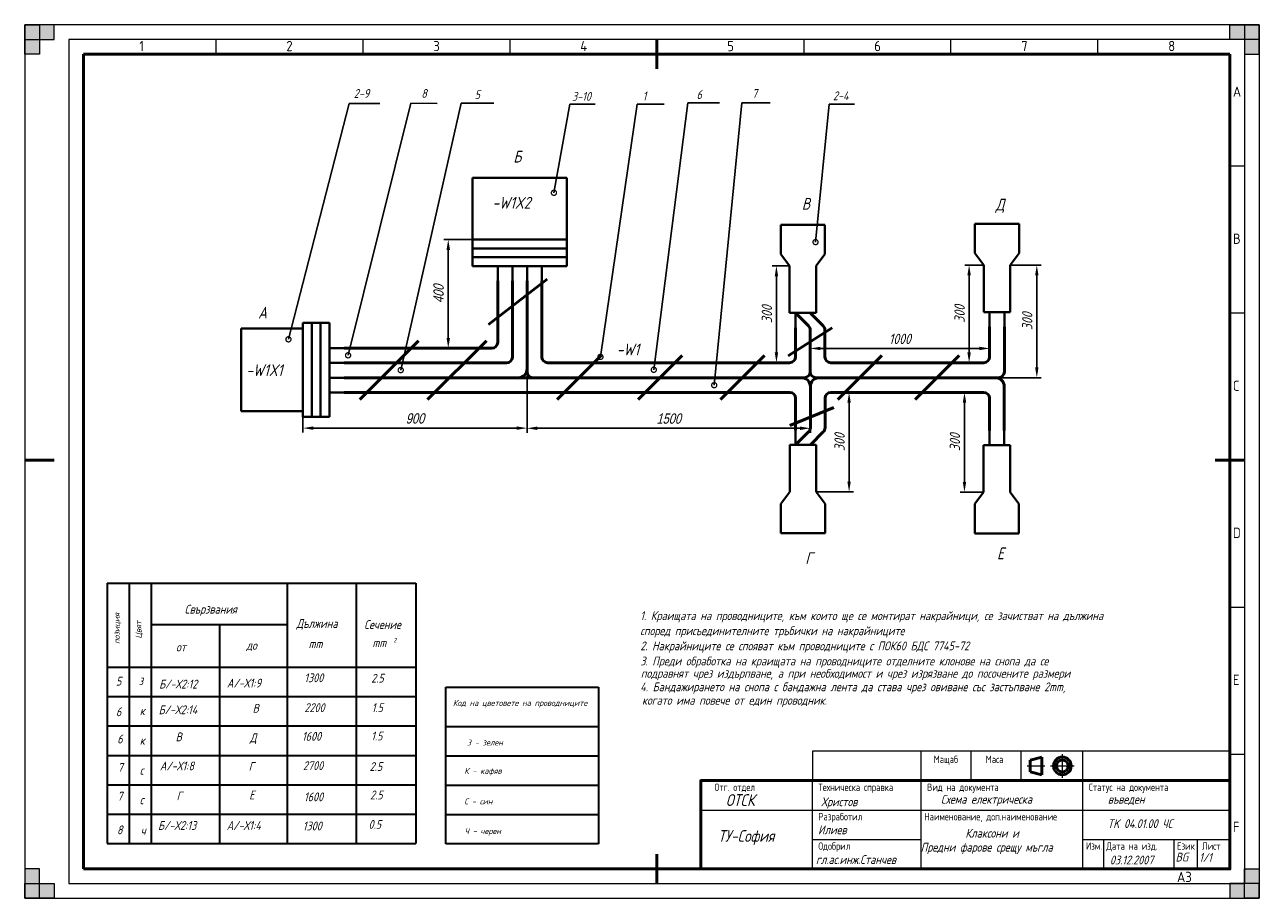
# Model space of a CAD drawing. Extents: x 0 to 420, y 0 to 297.
import ezdxf
from ezdxf.enums import TextEntityAlignment as Align

# ---------------------------------------------------------------- set-up
doc = ezdxf.new("R2010")
doc.units = 0
doc.linetypes.add('HIDDEN2', pattern=[4.7625, 3.175, -1.5875])
doc.layers.get('0').update_dxf_attribs({"linetype": 'CONTINUOUS'})
doc.layers.get('DEFPOINTS').update_dxf_attribs({"linetype": 'CONTINUOUS'})
for name, color, linetype, lineweight in [('LINE 20', 6, 'HIDDEN2', 20), ('LINE 30', 1, 'CONTINUOUS', 30), ('LINE 40', 5, 'CONTINUOUS', 40), ('Text35', 3, 'CONTINUOUS', 35), ('Text50', 9, 'CONTINUOUS', 50), ('ThickLine', 5, 'CONTINUOUS', 50), ('ThinLine', 1, 'CONTINUOUS', 20)]:
    doc.layers.add(name, color=color, linetype=linetype, lineweight=lineweight)
doc.styles.add('ISO Proportional', font='isocp.shx')
doc.styles.get("Standard").update_dxf_attribs({"font": 'simplexc.shx', "width": 0.8, "oblique": 15})
doc.styles.add('WFTEXTn', font='simplexc.shx', dxfattribs={"width": 0.8})
doc.dimstyles.get("Standard").update_dxf_attribs({"dimtxt": 3.5, "dimasz": 3.5, "dimexe": 1.5, "dimexo": 0, "dimgap": 1.5, "dimtad": 1, "dimdsep": 46, "dimtxsty": 'Standard', "dimcen": -1.5, "dimdle": 1.25, "dimadec": 0, "dimazin": 0, "dimtfac": 0.75, "dimtdec": 1, "dimtmove": 0, "dimatfit": 3, "dimfxl": 0, "dimtolj": 1, "dimarcsym": 0})
doc.dimstyles.new('STANDARD$7', dxfattribs={"dimtxt": 3.5, "dimasz": 3.5, "dimexe": 1.5, "dimexo": 0, "dimgap": 1.5, "dimtad": 1, "dimdsep": 46, "dimtxsty": 'Standard', "dimblk1": 'DOTSMALL', "dimblk2": 'DOTSMALL', "dimsah": 1, "dimcen": -1.5, "dimdle": 1.25, "dimadec": 0, "dimazin": 0, "dimtfac": 0.75, "dimtdec": 1, "dimtmove": 0, "dimatfit": 3, "dimldrblk": 'DOTSMALL', "dimfxl": 0, "dimtolj": 1, "dimarcsym": 0})

# ---------------------------------------------------------------- blocks, each defined once
blk = doc.blocks.new('SCH3')
at = {"layer": 'LINE 40', "ltscale": 0.5}
for p, q in [((-35, 5), (-35, -2.5)), ((-25, 5), (-35, 5)), ((-21, 2), (-25, 5)), ((-5, 2), (-21, 2)), ((-5, -2.5), (-5, 2)), ((-5, 0), (0, 0)), ((-35, -10), (-35, -2.5)), ((-5, -2.5), (-5, -7)), ((-21, -7), (-25, -10)), ((-5, -7), (-21, -7)), ((-5, -5), (0, -5)), ((-25, -10), (-35, -10))]:
    blk.add_line(p, q, dxfattribs=at)
blk = doc.blocks.new('*D7')
at = {"layer": 'DEFPOINTS', "color": 0, "ltscale": 0.5}
for p in [(170.9, 179), (94.65, 163.66), (170.9, 159.85)]:
    blk.add_point(p, dxfattribs=at)
at = {"layer": 'ThinLine', "color": 0, "lineweight": -2, "ltscale": 0.5}
for p, q in [((170.9, 179), (170.9, 158.35)), ((94.65, 163.66), (94.65, 158.35)), ((98.15, 159.85), (167.4, 159.85))]:
    blk.add_line(p, q, dxfattribs=at)
at = {"layer": 'ThinLine', "color": 0, "ltscale": 0.5}
for points in [[(98.15, 160.43), (98.15, 159.27), (94.65, 159.85)], [(167.4, 160.43), (167.4, 159.27), (170.9, 159.85)]]:
    blk.add_solid(points, dxfattribs=at)
at = {"layer": 'ThinLine', "color": 0, "ltscale": 0.5, "insert": (132.77, 163.12), "char_height": 3.5, "attachment_point": 5}
blk.add_mtext('\\A1;{\\fProxy 1|b0|i0|c204|p0;900}', dxfattribs=at)
blk = doc.blocks.new('*D8')
at = {"layer": 'DEFPOINTS', "color": 0, "ltscale": 0.5}
for p in [(170.9, 179), (267.27, 174), (170.9, 159.8)]:
    blk.add_point(p, dxfattribs=at)
at = {"layer": 'ThinLine', "color": 0, "lineweight": -2, "ltscale": 0.5}
for p, q in [((170.9, 179), (170.9, 158.3)), ((267.27, 174), (267.27, 158.3)), ((263.77, 159.8), (174.4, 159.8))]:
    blk.add_line(p, q, dxfattribs=at)
at = {"layer": 'ThinLine', "color": 0, "ltscale": 0.5}
for points in [[(174.4, 160.38), (174.4, 159.21), (170.9, 159.8)], [(263.77, 160.38), (263.77, 159.21), (267.27, 159.8)]]:
    blk.add_solid(points, dxfattribs=at)
at = {"layer": 'ThinLine', "color": 0, "ltscale": 0.5, "insert": (219.09, 163.07), "char_height": 3.5, "attachment_point": 5}
blk.add_mtext('\\A1;{\\fProxy 1|b0|i0|c204|p0;1500}', dxfattribs=at)
blk = doc.blocks.new('*D10')
at = {"layer": 'DEFPOINTS', "color": 0, "ltscale": 0.5}
for p in [(152.37, 223.95), (144.09, 187), (152.37, 187)]:
    blk.add_point(p, dxfattribs=at)
at = {"layer": 'ThinLine', "color": 0, "lineweight": -2, "ltscale": 0.5}
for p, q in [((152.37, 223.95), (142.59, 223.95)), ((144.09, 220.45), (144.09, 190.5)), ((152.37, 187), (142.59, 187))]:
    blk.add_line(p, q, dxfattribs=at)
at = {"layer": 'ThinLine', "color": 0, "ltscale": 0.5}
for points in [[(143.51, 220.45), (144.68, 220.45), (144.09, 223.95)], [(143.51, 190.5), (144.68, 190.5), (144.09, 187)]]:
    blk.add_solid(points, dxfattribs=at)
at = {"layer": 'ThinLine', "color": 0, "ltscale": 0.5, "insert": (140.81, 205.48), "char_height": 3.5, "attachment_point": 5, "rotation": 90}
blk.add_mtext('\\A1;{\\fProxy 1|b0|i0|c204|p0;400}', dxfattribs=at)
blk = doc.blocks.new('SH 21')
at = {"layer": 'LINE 30', "ltscale": 0.5}
for p, q in [((0, -53.25), (0, 0)), ((0, 0), (51.91, 0)), ((51.91, 0), (51.91, -53.25)), ((0, -13.3), (51.91, -13.3)), ((0, -23.3), (51.91, -23.3)), ((0, -33.3), (51.91, -33.3)), ((0, -43.3), (51.91, -43.3)), ((51.91, -53.25), (0, -53.25))]:
    blk.add_line(p, q, dxfattribs=at)
blk = doc.blocks.new('_DOTSMALL')
at = {"color": 0, "linetype": 'ByBlock', "ltscale": 0.5, "const_width": 0.5}
blk.add_lwpolyline([(-0.0625, 0, 1), (0.0625, 0, 1)], format="xyb", close=True, dxfattribs=at)
blk = doc.blocks.new('*D18')
at = {"layer": 'DEFPOINTS', "color": 0, "ltscale": 0.5}
for p in [(260.22, 215), (328.27, 186.94), (255.73, 182.1), (260.22, 182.1), (328.27, 184.1), (267.22, 179)]:
    blk.add_point(p, dxfattribs=at)
at = {"layer": 'ThinLine', "color": 0, "lineweight": -2, "ltscale": 0.5}
for p, q in [((260.22, 215), (254.23, 215)), ((255.73, 211.5), (255.73, 185.6)), ((267.22, 179), (267.22, 188.44)), ((270.72, 186.94), (324.77, 186.94)), ((328.27, 184.1), (328.27, 188.44)), ((260.22, 182.1), (254.23, 182.1))]:
    blk.add_line(p, q, dxfattribs=at)
at = {"layer": 'ThinLine', "color": 0, "ltscale": 0.5}
for points in [[(255.15, 211.5), (256.31, 211.5), (255.73, 215)], [(255.15, 185.6), (256.31, 185.6), (255.73, 182.1)], [(270.72, 187.52), (270.72, 186.35), (267.22, 186.94)], [(324.77, 187.52), (324.77, 186.35), (328.27, 186.94)]]:
    blk.add_solid(points, dxfattribs=at)
at = {"layer": 'ThinLine', "color": 0, "ltscale": 0.5, "insert": (252.48, 198.55), "char_height": 3.5, "attachment_point": 5, "rotation": 90}
blk.add_mtext('\\A1;300', dxfattribs=at)
at = {"layer": 'ThinLine', "color": 0, "ltscale": 0.5, "insert": (297.74, 190.19), "char_height": 3.5, "attachment_point": 5}
blk.add_mtext('\\A1;1000', dxfattribs=at)
blk = doc.blocks.new('*D19')
at = {"layer": 'DEFPOINTS', "color": 0, "ltscale": 0.5}
for p in [(326.27, 215.29), (321.28, 182.1), (326.27, 182.1), (274.27, 172), (280.45, 172), (269.27, 138.14)]:
    blk.add_point(p, dxfattribs=at)
at = {"layer": 'ThinLine', "color": 0, "lineweight": -2, "ltscale": 0.5}
for p, q in [((326.27, 215.29), (319.78, 215.29)), ((321.28, 211.79), (321.28, 185.6)), ((326.27, 182.1), (319.78, 182.1)), ((274.27, 172), (281.95, 172)), ((280.45, 141.64), (280.45, 168.5)), ((269.27, 138.14), (281.95, 138.14))]:
    blk.add_line(p, q, dxfattribs=at)
at = {"layer": 'ThinLine', "color": 0, "ltscale": 0.5}
for points in [[(320.7, 211.79), (321.87, 211.79), (321.28, 215.29)], [(320.7, 185.6), (321.87, 185.6), (321.28, 182.1)], [(279.87, 168.5), (281.03, 168.5), (280.45, 172)], [(279.87, 141.64), (281.03, 141.64), (280.45, 138.14)]]:
    blk.add_solid(points, dxfattribs=at)
at = {"layer": 'ThinLine', "color": 0, "ltscale": 0.5, "char_height": 3.5, "attachment_point": 5, "rotation": 90}
for insert in [(318.03, 198.69), (277.2, 155.07)]:
    blk.add_mtext('\\A1;300', dxfattribs=dict(at, insert=insert))
blk = doc.blocks.new('*D21')
at = {"layer": 'DEFPOINTS', "color": 0, "ltscale": 0.5}
for p in [(335.27, 215.29), (331.27, 177), (344.31, 177)]:
    blk.add_point(p, dxfattribs=at)
at = {"layer": 'ThinLine', "color": 0, "lineweight": -2, "ltscale": 0.5}
for p, q in [((335.27, 215.29), (345.81, 215.29)), ((344.31, 211.79), (344.31, 180.5)), ((331.27, 177), (345.81, 177))]:
    blk.add_line(p, q, dxfattribs=at)
at = {"layer": 'ThinLine', "color": 0, "ltscale": 0.5}
for points in [[(343.73, 211.79), (344.89, 211.79), (344.31, 215.29)], [(343.73, 180.5), (344.89, 180.5), (344.31, 177)]]:
    blk.add_solid(points, dxfattribs=at)
at = {"layer": 'ThinLine', "color": 0, "ltscale": 0.5, "insert": (341.06, 196.15), "char_height": 3.5, "attachment_point": 5, "rotation": 90}
blk.add_mtext('\\A1;300', dxfattribs=at)
blk = doc.blocks.new('*D22')
at = {"layer": 'DEFPOINTS', "color": 0, "ltscale": 0.5}
for p in [(319.7, 172), (326.23, 172), (326.23, 138.08)]:
    blk.add_point(p, dxfattribs=at)
at = {"layer": 'ThinLine', "color": 0, "lineweight": -2, "ltscale": 0.5}
for p, q in [((326.23, 172), (318.2, 172)), ((319.7, 141.58), (319.7, 168.5)), ((326.23, 138.08), (318.2, 138.08))]:
    blk.add_line(p, q, dxfattribs=at)
at = {"layer": 'ThinLine', "color": 0, "ltscale": 0.5}
for points in [[(319.12, 168.5), (320.29, 168.5), (319.7, 172)], [(319.12, 141.58), (320.29, 141.58), (319.7, 138.08)]]:
    blk.add_solid(points, dxfattribs=at)
at = {"layer": 'ThinLine', "color": 0, "ltscale": 0.5, "insert": (316.45, 155.04), "char_height": 3.5, "attachment_point": 5, "rotation": 90}
blk.add_mtext('\\A1;300', dxfattribs=at)

msp = doc.modelspace()

# ---------------------------------------------------------------- hatches: boundary and pattern name
at = {"layer": 'ThinLine'}
for points in [[(0, 297), (5, 297), (5, 287), (0, 287)], [(0, 292), (10, 292), (10, 297), (0, 297)], [(420, 297), (420, 292), (410, 292), (410, 297)], [(415, 297), (415, 287), (420, 287), (420, 297)], [(5, 0), (5, 10), (0, 10), (0, 0)], [(420, 0), (415, 0), (415, 10), (420, 10)], [(0, 0), (0, 5), (10, 5), (10, 0)], [(420, 5), (410, 5), (410, 0), (420, 0)]]:
    msp.add_hatch(color=256, dxfattribs=at).paths.add_polyline_path(points)

# ---------------------------------------------------------------- linework, layer by layer
at = {"layer": 'LINE 30', "ltscale": 0.5}
for p, q in [((28, 107.1), (133.09, 107.1)), ((28, 107.1), (28, 18.6)), ((35.5, 107.1), (35.5, 18.6)), ((43, 107.1), (43, 18.6)), ((89.29, 107.1), (89.29, 18.6)), ((112.807, 107.1), (112.807, 18.6)), ((133.09, 107.1), (133.09, 18.6)), ((43, 93.1), (89.29, 93.1)), ((66.299, 93.1), (66.299, 18.6)), ((28, 78.6), (133.09, 78.6)), ((28, 68.6), (133.09, 68.6)), ((28, 58.6), (133.09, 58.6)), ((28, 48.6), (133.09, 48.6)), ((28, 38.6), (133.09, 38.6)), ((28, 28.6), (133.09, 28.6)), ((28, 18.6), (133.09, 18.6))]:
    msp.add_line(p, q, dxfattribs=at)
at = {"layer": 'LINE 40', "ltscale": 0.5}
for p, q in [((184.373, 244.954), (152.373, 244.954)), ((152.373, 244.954), (152.373, 214.954)), ((184.373, 214.954), (184.373, 244.954)), ((257.219, 229), (264.719, 229)), ((257.219, 219), (257.219, 229)), ((272.219, 229), (264.719, 229)), ((272.219, 219), (272.219, 229)), ((152.373, 223.954), (184.373, 223.954)), ((152.373, 220.954), (184.373, 220.954)), ((260.219, 215), (257.219, 219)), ((269.219, 215), (272.219, 219)), ((152.373, 217.954), (184.373, 217.954)), ((152.373, 214.954), (184.373, 214.954)), ((160.9, 214.954), (160.9, 209.954)), ((165.9, 214.954), (165.9, 209.954)), ((170.9, 214.954), (170.9, 209.954)), ((175.9, 214.954), (175.9, 209.954)), ((260.219, 199), (260.219, 215)), ((269.219, 199), (269.219, 215)), ((264.719, 199), (260.219, 199)), ((262.219, 199), (262.219, 194)), ((264.719, 199), (269.219, 199)), ((94.648, 193.664), (73.648, 193.664)), ((73.648, 193.664), (73.648, 165.664)), ((94.648, 163.664), (94.648, 195.664)), ((103.648, 195.664), (94.648, 195.664)), ((97.648, 163.664), (97.648, 195.664)), ((100.648, 163.664), (100.648, 195.664)), ((103.648, 163.664), (103.648, 195.664)), ((103.648, 187), (108.648, 187)), ((103.648, 182), (108.648, 182)), ((103.648, 177), (108.648, 177)), ((103.648, 172), (108.648, 172)), ((94.648, 165.664), (73.648, 165.664)), ((94.648, 163.664), (103.648, 163.664)), ((262.272, 154.144), (262.272, 159.144)), ((264.772, 154.144), (260.272, 154.144)), ((260.272, 154.144), (260.272, 138.144)), ((264.772, 154.144), (269.272, 154.144)), ((269.272, 154.144), (269.272, 138.144)), ((260.272, 138.144), (257.272, 134.144)), ((269.272, 138.144), (272.272, 134.144)), ((257.272, 134.144), (257.272, 124.144)), ((272.272, 134.144), (272.272, 124.144)), ((257.272, 124.144), (264.772, 124.144)), ((272.272, 124.144), (264.772, 124.144))]:
    msp.add_line(p, q, dxfattribs=at)
at = {"layer": 'ThickLine'}
for p, q in [((215, 292), (215, 282)), ((20, 10), (20, 287)), ((20, 287), (410, 287)), ((410, 10), (410, 287)), ((0, 149), (10, 149)), ((405, 149), (415, 149)), ((342, 47), (346, 48)), ((342, 43), (342, 47)), ((346, 48), (346, 42)), ((346, 42), (342, 43)), ((215, 15), (215, 5)), ((215, 5), (215, 10))]:
    msp.add_line(p, q, dxfattribs=at)
at = {"layer": 'ThickLine', "ltscale": 0.5}
for p, q in [((177.748, 210.484), (157.748, 195.124)), ((160.9, 189), (160.9, 209.954)), ((165.9, 184), (165.9, 209.954)), ((170.9, 182), (170.9, 209.954)), ((175.9, 209.954), (175.9, 184.097)), ((266.634, 194.586), (262.219, 199)), ((271.634, 194.586), (267.219, 199)), ((274.719, 193.913), (259.719, 184.43)), ((262.219, 184.097), (262.219, 194)), ((328.265, 184.097), (328.265, 194.292)), ((333.265, 194.292), (333.265, 179)), ((134.011, 189.54), (114.011, 169.54)), ((157.045, 189.54), (137.045, 169.54)), ((267.219, 193.172), (267.219, 179)), ((272.219, 193.172), (272.219, 184.097)), ((108.648, 187), (158.9, 187)), ((108.648, 182), (163.9, 182)), ((170.9, 182), (170.9, 180)), ((177.9, 182.097), (260.219, 182.097)), ((196.103, 184.54), (181.103, 169.54)), ((223.708, 184.54), (208.708, 169.54)), ((251.678, 184.54), (236.678, 169.54)), ((274.219, 182.097), (326.265, 182.097)), ((291.569, 184.54), (276.569, 169.54)), ((317.875, 184.54), (302.875, 169.54)), ((108.648, 177), (167.9, 177)), ((167.9, 177), (172.9, 177)), ((170.9, 180), (170.9, 179)), ((170.9, 179), (170.9, 179)), ((170.9, 179), (170.9, 179)), ((172.9, 177), (173.9, 177)), ((172.9, 177), (172.9, 177)), ((173.9, 177), (264.272, 177)), ((265.219, 177), (264.272, 177)), ((267.219, 179), (267.219, 179)), ((269.219, 177), (270.272, 177)), ((330.228, 177), (270.272, 177)), ((331.265, 177), (330.228, 177)), ((267.272, 159.972), (267.272, 174)), ((267.272, 174), (267.272, 174)), ((333.228, 159.077), (333.228, 174)), ((108.648, 172), (260.272, 172)), ((262.272, 170), (262.272, 159.144)), ((272.272, 170), (272.272, 159.972)), ((326.228, 172), (274.272, 172)), ((328.228, 159.077), (328.228, 170)), ((275.272, 166.876), (260.272, 160.705)), ((266.686, 158.558), (262.272, 154.144)), ((271.686, 158.558), (267.272, 154.144)), ((230, 10), (20, 10))]:
    msp.add_line(p, q, dxfattribs=at)
at = {"layer": 'ThickLine'}
msp.add_lwpolyline([(230, 10), (410, 10), (410, 40), (230, 40)], close=True, dxfattribs=at)
for radius in [3, 2]:
    msp.add_circle((353, 45), radius, dxfattribs=at)
at = {"layer": 'ThickLine', "ltscale": 0.5}
for centre, radius, start, end in [((265.219, 193.172), 2, 360, 45), ((270.219, 193.172), 2, 360, 45), ((158.9, 189), 2, 270, 360), ((163.9, 184), 2, 270, 0), ((177.9, 184.097), 2, 180, 270), ((260.219, 184.097), 2, 270, 0), ((274.219, 184.097), 2, 180, 270), ((326.265, 184.097), 2, 270, 0), ((167.9, 180), 3, 270, 0), ((172.9, 179), 2, 180, 270), ((264.272, 174), 3, 0, 90), ((265.219, 179), 2, 270, 360), ((269.219, 179), 2, 180, 270), ((270.272, 174), 3, 90, 180), ((330.228, 174), 3, 0, 90), ((331.265, 179), 2, 270, 0), ((260.272, 170), 2, 360, 90), ((274.272, 170), 2, 90, 180), ((326.228, 170), 2, 0, 90), ((265.272, 159.972), 2, 315, 0), ((270.272, 159.972), 2, 315, 360)]:
    msp.add_arc(centre, radius, start, end, dxfattribs=at)
at = {"layer": 'ThinLine'}
for p, q in [((420, 297), (0, 297)), ((0, 297), (0, 0)), ((420, 297), (420, 0)), ((415, 292), (15, 292)), ((15, 292), (15, 5)), ((65, 292), (65, 287)), ((115, 292), (115, 287)), ((165, 292), (165, 287)), ((265, 292), (265, 287)), ((315, 292), (315, 287)), ((365, 292), (365, 287)), ((415, 292), (415, 5)), ((410, 249), (415, 249)), ((410, 199), (415, 199)), ((410, 99), (415, 99)), ((305.002, 40), (305.002, 50)), ((322.002, 40), (322.002, 50)), ((339.002, 40), (339.002, 50)), ((353, 41), (353, 49)), ((360.002, 40), (360.002, 50)), ((410, 49), (415, 49)), ((341, 45), (347, 45)), ((349, 45), (357, 45)), ((268.002, 10), (268.002, 40)), ((305.002, 10), (305.002, 40)), ((360.002, 10), (360.002, 40)), ((230, 30), (410, 30)), ((268.002, 20), (305.002, 20)), ((360.018, 20), (410, 20)), ((367.002, 20), (367.002, 10)), ((391.002, 10.108), (391.002, 20)), ((399, 9.935), (399, 20)), ((15, 5), (415, 5)), ((0, 0), (420, 0))]:
    msp.add_line(p, q, dxfattribs=at)
for points in [[(0, 297), (5, 297), (5, 287), (0, 287)], [(0, 292), (10, 292), (10, 297), (0, 297)], [(268.002, 40), (410, 40), (410, 50), (268.002, 50)]]:
    msp.add_lwpolyline(points, close=True, dxfattribs=at)
at = {"layer": 'ThinLine', "ltscale": 0.5}
for points in [[(420, 297), (420, 292), (410, 292), (410, 297)], [(415, 297), (415, 287), (420, 287), (420, 297)], [(5, 0), (5, 10), (0, 10), (0, 0)], [(420, 0), (415, 0), (415, 10), (420, 10)], [(0, 0), (0, 5), (10, 5), (10, 0)], [(420, 5), (410, 5), (410, 0), (420, 0)]]:
    msp.add_lwpolyline(points, close=True, dxfattribs=at)

# ---------------------------------------------------------------- block references
at = {"layer": 'LINE 20'}
for p, rotation in [((333.265, 194.292), 270), ((328.228, 159.077), 90)]:
    msp.add_blockref('SCH3', p, dxfattribs=dict(at, rotation=rotation))
msp.add_blockref('SH 21', (143.25, 71.752), dxfattribs=at)

# ---------------------------------------------------------------- texts
at = {"layer": 'Text35', "ltscale": 0.5, "style": 'ISO Proportional'}
for s, p in [('1', (39, 288)), ('2', (89, 288)), ('3', (139, 288)), ('4', (189, 288)), ('5', (239, 288)), ('6', (289, 288)), ('7', (339, 288)), ('8', (389, 288)), ('A', (411, 272.5)), ('B', (411, 222.5)), ('C', (411, 172.5)), ('D', (411, 122.5)), ('E', (411, 72.5)), ('F', (411, 22.5)), ('A3', (392, 5.5))]:
    msp.add_text(s, height=3.5, dxfattribs=at).set_placement(p)
at = {"layer": 'Text35', "style": 'WFTEXTn', "width": 0.8}
for s, p in [('Мащаб', (313.381, 46)), ('Маса', (329.952, 46)), ('Отг. отдел', (241.571, 36.5))]:
    msp.add_text(s, height=2.5, dxfattribs=at).set_placement(p, align=Align.CENTER)
for s, p in [('Техническа справка', (270, 36.5)), ('Вид на документа', (307, 36.5)), ('Статус на документа', (362, 36.5)), ('Разработил', (270, 26.5)), ('Наименование, доп.наименование', (306, 26.5)), ('Одобрил', (270, 16.5)), ('Изм.', (361, 16.5)), ('Дата на изд.', (367.998, 16.5)), ('Език', (392.017, 16.5)), ('Лист', (400.514, 16.5))]:
    msp.add_text(s, height=2.5, dxfattribs=at).set_placement(p)
at = {"layer": 'Text50', "ltscale": 0.2, "oblique": 15, "width": 0.8}
for s, height, p in [('ОТСК', 4, (238.53, 31.389)), ('Христов', 3, (270.979, 31.303)), ('Схема електрическа', 3, (311.699, 32.163)), ('въведен', 3, (368.481, 32.163)), ('TK 04.01.00 ЧС', 3, (368.34, 23.879)), ('ТУ-София', 4, (235.869, 19.188)), ('Илиев', 3, (269.882, 21.773)), ('Клаксони и ', 3, (320.016, 20.632)), ('Предни фарове срещу мъгла', 3, (304.816, 15.859)), ('гл.ас.инж.Станчев', 3, (269.179, 11.663)), ('03.12.2007', 3, (369.183, 11.523)), ('BG', 3, (391.516, 12.506)), ('1/1', 3, (399.523, 12.365))]:
    msp.add_text(s, height=height, dxfattribs=at).set_placement(p)
at = {"layer": 'ThinLine', "ltscale": 0.5, "oblique": 15, "width": 0.8}
for s, height, p in [('2-9', 3, (111.974, 272.132)), ('8', 3, (134.917, 272.132)), ('5', 3, (153.063, 271.734)), ('3-10', 3, (186.188, 271.135)), ('1', 3, (210.22, 271.271)), ('6', 3, (228.568, 271.734)), ('7', 3, (247.441, 272.132)), ('2-4', 3, (274.964, 271.335)), ('Б', 4, (166.224, 250.152)), ('-W1X2', 4, (159.122, 234.469)), ('В', 4, (264.365, 234.109)), ('Д', 4, (330.29, 233.835)), ('A', 4, (79.389, 197.102)), ('-W1', 4, (201.405, 184.603)), ('-W1X1', 4, (75.39, 177.539)), ('Г', 4, (265.53, 113.633)), ('Е', 4, (330.756, 115.263)), ('Свързвания', 3, (54.408, 96.768)), ('1. Краищата на проводниците, към които ще се монтират накрайници, се зачистват на дължина', 3, (209.411, 94.592)), ('Дължина', 3, (92.469, 91.916)), ('Сечение', 3, (115.499, 91.569)), ('според присъединителните тръбички на накрайниците', 3, (209.411, 89.45)), ('2', 1.5, (125.438, 86.965)), ('от', 3, (51.499, 83.936)), ('до', 3, (75.388, 84.484)), ('mm', 3, (96.59, 85.026)), ('mm', 3, (118.287, 85.39)), ('2. Накрайниците се спояват към проводниците с ПОК60 БДС 7745-72', 3, (209.411, 84.307)), ('3. Преди обработка на краищата на проводниците отделните клонове на снопа да се ', 3, (209.411, 79.164)), ('1300', 3, (95.136, 73.457)), ('2.5', 3, (117.868, 73.321)), ('подравнят чрез издърпване, а при необходимост и чрез изрязване до посочените размери', 3, (209.6, 74.972)), ('5', 3, (31.048, 72.309)), ('з', 3, (38.813, 72.469)), ('Б/-Х2:12', 3, (45.729, 71.317)), ('А/-Х1:9', 3, (68.786, 71.646)), ('4. Бандажирането на снопа с бандажна лента да става чрез овиване със застъпване 2mm, ', 3, (209.411, 70.389)), ('когато има повече от един проводник.', 3, (210.004, 65.807)), ('6', 3, (31.048, 61.892)), ('к', 3, (39.142, 62.263)), ('Б/-Х2:14', 3, (45.565, 62.593)), ('В', 3, (77.541, 63.086)), ('2200', 3, (95.167, 63.316)), ('1.5', 3, (118.047, 63.308)), ('6', 3, (31.497, 52.66)), ('В', 3, (51.343, 53.374)), ('Д', 3, (76.594, 53.045)), ('1600', 3, (94.331, 53.553)), ('1.5', 3, (117.868, 53.653)), ('к', 3, (39.142, 52.222)), ('А/-Х1:8', 3, (45.977, 43.498)), ('Г', 3, (76.197, 43.333)), ('2700', 3, (94.646, 43.589)), ('2.5', 3, (117.331, 43.283)), ('7', 3, (31.644, 43.001)), ('с', 3, (39.142, 42.016)), ('7', 3, (31.497, 33.194)), ('с', 3, (39.142, 31.975)), ('Г', 3, (51.658, 33.292)), ('Е', 3, (76.362, 33.621)), ('1600', 3, (95.017, 32.981)), ('2.5', 3, (117.51, 33.628)), ('Б/-Х2:13', 3, (45.346, 23.251)), ('А/-Х1:4', 3, (68.703, 23.251)), ('1300', 3, (94.613, 23.08)), ('0.5', 3, (116.973, 23.616)), ('8', 3, (31.401, 21.769)), ('ч', 3, (39.471, 21.605))]:
    msp.add_text(s, height=height, dxfattribs=at).set_placement(p)
for s, p in [('позиция', (32.347, 86.48)), ('Цвят', (39.741, 88.297))]:
    msp.add_text(s, height=2, rotation=90, dxfattribs=at).set_placement(p)
at = {"layer": 'ThinLine', "ltscale": 0.2, "oblique": 15, "width": 0.8}
for s, p in [('Код на цветовете на проводниците', (145.679, 65.396)), ('З - зелен', (150.462, 51.96)), ('К - кафяв', (149.547, 42.298)), ('С - син', (149.547, 31.926)), ('Ч - черен', (149.679, 21.842))]:
    msp.add_text(s, height=2, dxfattribs=at).set_placement(p)

# ---------------------------------------------------------------- dimensions: what is measured, and where the dimension line sits
at = {"layer": 'ThinLine', "ltscale": 0.5}
for base, p1, p2, text, picture, middle in [((144.095, 186.997), (152.373, 223.954), (152.373, 186.997), '{\\fProxy 1|b0|i0|c204|p0;400}', '*D10', (140.812, 205.475)), ((255.729, 182.097), (260.219, 215), (260.219, 182.097), '300', '*D18', (252.479, 198.548)), ((280.449, 172), (269.272, 138.144), (274.272, 172), '300', '*D19', (277.199, 155.072)), ((344.311, 177), (335.265, 215.292), (331.265, 177), '300', '*D21', (341.061, 196.146)), ((319.704, 172), (326.228, 138.077), (326.228, 172), '300', '*D22', (316.454, 155.038))]:
    dim = msp.add_linear_dim(base=base, p1=p1, p2=p2, angle=90, text=text, dimstyle='Standard', dxfattribs=at)
    dim.commit()
    dim.dimension.update_dxf_attribs({"geometry": picture, "text_midpoint": middle})
for base, p1, p2, text, picture, middle in [((328.265, 186.936), (267.219, 179), (328.265, 184.097), '1000', '*D18', (297.742, 190.186)), ((170.9, 159.796), (267.272, 174), (170.9, 179), '{\\fProxy 1|b0|i0|c204|p0;1500}', '*D8', (219.086, 163.067))]:
    dim = msp.add_linear_dim(base=base, p1=p1, p2=p2, text=text, dimstyle='Standard', dxfattribs=at)
    dim.commit()
    dim.dimension.update_dxf_attribs({"geometry": picture, "text_midpoint": middle})
dim = msp.add_linear_dim(base=(170.9, 159.851), p1=(94.648, 163.664), p2=(170.9, 179), text='{\\fProxy 1|b0|i0|c204|p0;900}', dimstyle='Standard', dxfattribs=at)
dim.commit()
dim.dimension.update_dxf_attribs({"geometry": '*D7', "text_midpoint": (132.774, 159.851), "dimtype": 160})

# ---------------------------------------------------------------- leaders
for points in [[(89.726, 190.041), (110.35, 270.227), (120.837, 270.227)], [(110.01, 184.602), (131.399, 270.292), (140.305, 270.165)], [(127.921, 179.562), (148.441, 270.292), (159.57, 270.292)], [(180.041, 239.85), (185.49, 269.965), (194.083, 270.024)], [(195.856, 184.055), (208.322, 269.965), (217.507, 269.965)], [(214.008, 179.683), (225.599, 270.402), (236.316, 270.402)], [(234.566, 174.437), (243.971, 270.402), (253.594, 270.383)], [(269.038, 223.088), (273.725, 269.938), (282.285, 269.938)]]:
    msp.add_leader(points, dimstyle='STANDARD$7', override={"dimgap": 1.5, "dimtad": 0}, dxfattribs=at)

doc.saveas('drawing.dxf')
